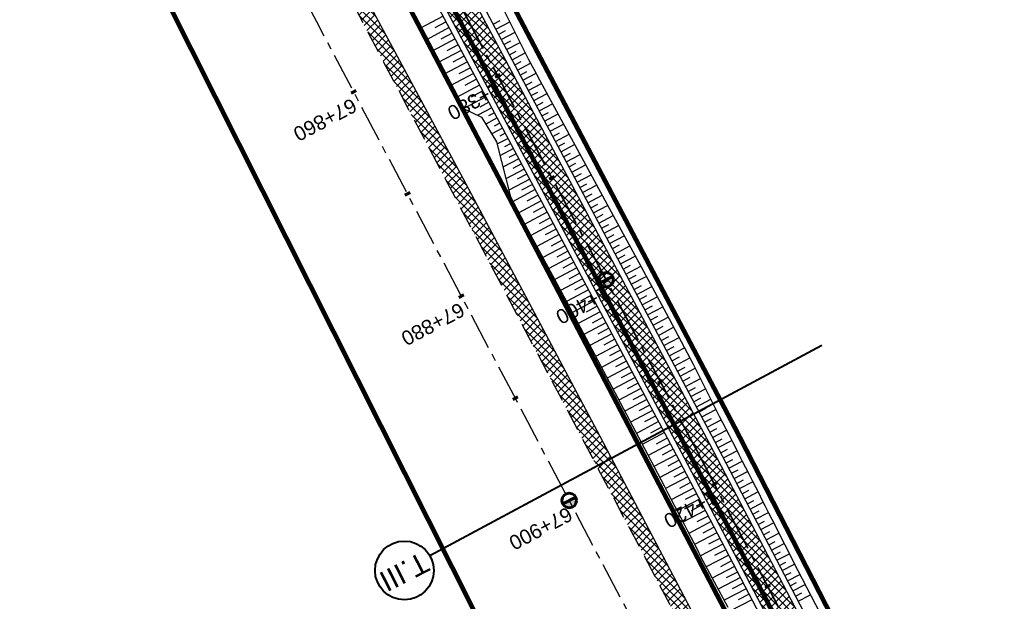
# Model space of a CAD drawing. Header units: metres. Extents: x 7529682 to 7533751, y 5721195 to 5727842.
# Tile 171 of 210: x 7530321 to 7530406, y 5726533 to 5726584. Entities that reach past the tile are written whole.
import ezdxf
from ezdxf.enums import TextEntityAlignment as Align

# ---------------------------------------------------------------- set-up
doc = ezdxf.new("R2010")
doc.units = ezdxf.units.M
for name, pattern in [('817-dzialki-09-05-04$0$HIDDEN', [0.375, 0.25, -0.125]), ('ACAD_ISO05W100', [33, 24, -3, 0, -3, 0, -3]), ('CENTER', [50.8, 31.75, -6.35, 6.35, -6.35]), ('CENTER2', [28.575, 19.05, -3.175, 3.175, -3.175]), ('HIDDEN', [9.525, 6.35, -3.175])]:
    doc.linetypes.add(name, pattern=pattern)
for name, color, linetype in [('C-DROGI-SYTUACJA', 7, 'Continuous'), ('C-DROGI-SYTUACJA-ETYKIETY', 7, 'Continuous'), ('D-hatch-pobocza', 131, 'Continuous'), ('D-pobocza', 60, 'Continuous'), ('D-rowy', 160, 'Continuous'), ('D-skarpa', 2, 'Continuous'), ('D-skarpa-kreskowanie', 2, 'Continuous')]:
    doc.layers.add(name, color=color, linetype=linetype)
for name, color, linetype, lineweight, true_color in [('D-ewidencja-numery', 7, 'Continuous', 50, 0x40ff00), ('D-hatch-ciag-pieszo-rowerowy', 7, 'Continuous', 13, 0xff9f80), ('D-LR-etap-III', 7, '817-dzialki-09-05-04$0$HIDDEN', 50, 0x00008f), ('D-typowe', 7, 'Continuous', 40, 0x0061c2)]:
    doc.layers.add(name, color=color, linetype=linetype, lineweight=lineweight, true_color=true_color)
for name, color, linetype, lineweight in [('D-krawędzie', 3, 'Continuous', 30), ('D-obrzeża', 2, 'Continuous', 30), ('D-oś', 10, 'CENTER', 30), ('D-pas-drogowy', 7, 'ACAD_ISO05W100', 50)]:
    doc.layers.add(name, color=color, linetype=linetype, lineweight=lineweight)
doc.layers.add('poprzeczki', color=7, linetype='Continuous', true_color=0x0000c7)
doc.styles.get("Standard").update_dxf_attribs({"font": 'arial.ttf'})
pattern_1 = [(45, (0, 0), (-0.33675960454, 0.33675960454), []), (135, (0, 0), (-0.33675960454, -0.33675960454), [])]

# ---------------------------------------------------------------- blocks, each defined once
blk = doc.blocks.new('kilometraz')
at = {"linetype": 'ByBlock', "lineweight": -2}
blk.add_hatch(color=0, dxfattribs=at).paths.add_polyline_path([(0, -0.28125, 0.41421356), (0.28125, 0, 0.41421356), (0, 0.28125)])
at = {"color": 0, "linetype": 'ByBlock', "lineweight": -2}
blk.add_line((0, 0.28125), (0, -0.28125), dxfattribs=at)
blk.add_circle((0, 0), 0.28125, dxfattribs=at)
blk = doc.blocks.new('AeccTickLine')
at = {"color": 0, "linetype": 'ByBlock', "lineweight": -2}
blk.add_line((0, 1), (0, -1), dxfattribs=at)

msp = doc.modelspace()

# ---------------------------------------------------------------- hatches: boundary and pattern name
at = {"layer": 'D-hatch-ciag-pieszo-rowerowy'}
h = msp.add_hatch(dxfattribs=at)
h.set_pattern_fill('ANSI37', color=256, scale=0.15, style=0)
h.set_pattern_definition(pattern_1)
h.paths.add_polyline_path([(7530324.387, 5726654.066), (7530322.193, 5726652.869), (7530338.815, 5726621.306), (7530355.736, 5726588.901), (7530368.841, 5726564.244), (7530371.746, 5726564.106), (7530357.948, 5726590.066), (7530341.029, 5726622.467)])
h = msp.add_hatch(dxfattribs=at)
h.set_pattern_fill('ANSI37', color=256, scale=0.15, style=0)
h.set_pattern_definition(pattern_1)
h.paths.add_polyline_path([(7530404.057, 5726502.584), (7530380.911, 5726546.861), (7530371.746, 5726564.106), (7530368.841, 5726564.244), (7530378.7, 5726545.696), (7530401.842, 5726501.425), (7530423.333, 5726460.444), (7530443.712, 5726421.565), (7530466.681, 5726377.574), (7530482.337, 5726347.963), (7530485.291, 5726347.724), (7530468.894, 5726378.737), (7530445.927, 5726422.724), (7530425.547, 5726461.605)])
at = {"layer": 'D-hatch-pobocza'}
h = msp.add_hatch(dxfattribs=at)
h.set_pattern_fill('ANSI37', color=256, scale=0.15, style=0)
h.set_pattern_definition(pattern_1)
h.paths.add_polyline_path([(7530484.05, 5726334.34), (7530471.92, 5726357.11), (7530458.95, 5726381.07), (7530447.57, 5726403.23), (7530435.55, 5726425.46), (7530424.34, 5726446.96), (7530408.22, 5726477.68), (7530396.72, 5726499.26), (7530381.74, 5726527.87), (7530371.44, 5726547.5), (7530359.58, 5726569.81), (7530349.42, 5726588.72), (7530332.29, 5726621.37), (7530323.72, 5726638.05), (7530306.54, 5726670.82), (7530298.56, 5726686.33), (7530287.26, 5726707.54), (7530284.291, 5726713.261), (7530282.67, 5726712.404), (7530284.501, 5726708.94), (7530291.376, 5726695.94), (7530296.046, 5726687.107), (7530304.464, 5726671.187), (7530316.604, 5726648.181), (7530333.058, 5726617.014), (7530350.004, 5726585.006), (7530367.258, 5726552.316), (7530385.763, 5726517.235), (7530404.054, 5726482.546), (7530421.087, 5726450.182), (7530442.442, 5726409.661), (7530463.421, 5726369.85), (7530489.269, 5726320.828), (7530506.412, 5726288.291), (7530524.315, 5726254.784), (7530540.549, 5726224.891), (7530548.273, 5726210.669), (7530551.697, 5726207.035), (7530543.21, 5726222.9), (7530538.34, 5726232.11), (7530533.7, 5726240.35), (7530511.95, 5726280.97), (7530499.24, 5726305.31)])

# ---------------------------------------------------------------- linework, layer by layer
at = {"layer": 'C-DROGI-SYTUACJA', "color": 10, "linetype": 'CENTER2', "lineweight": 35, "ltscale": 0.2}
msp.add_lwpolyline([(7530272.969, 5726756.475), (7530281.424, 5726740.504, -0.065084), (7530284.142, 5726733.217), (7530284.891, 5726729.972, 0.064463), (7530289.362, 5726717.937), (7530322.484, 5726654.998), (7530339.922, 5726621.886), (7530356.842, 5726589.483), (7530379.806, 5726546.279), (7530402.949, 5726502.005), (7530424.44, 5726461.025)], format="xyb", dxfattribs=at)
at = {"layer": 'D-ewidencja-numery', "color": 12, "ltscale": 15, "true_color": 0xc70000}
msp.add_lwpolyline([(7530277.51, 5726760.213), (7530286.037, 5726744.107), (7530288.097, 5726735.884), (7530290.394, 5726725.047), (7530296.177, 5726713.583), (7530302.726, 5726701.182), (7530325.685, 5726657.466), (7530343.244, 5726623.649), (7530360.23, 5726591.747), (7530383.209, 5726548.059), (7530406.018, 5726503.606), (7530427.465, 5726462.62)], dxfattribs=at)
at = {"layer": 'D-krawędzie', "linetype": 'HIDDEN', "ltscale": 0.3}
msp.add_lwpolyline([(7530276.009, 5726725.598), (7530279.7, 5726718.02), (7530284.501, 5726708.94), (7530291.376, 5726695.94), (7530296.046, 5726687.107), (7530304.464, 5726671.187), (7530316.604, 5726648.181), (7530333.058, 5726617.014), (7530350.004, 5726585.006), (7530367.258, 5726552.316), (7530385.763, 5726517.235), (7530404.054, 5726482.546), (7530421.087, 5726450.182), (7530442.442, 5726409.661), (7530463.421, 5726369.85), (7530489.269, 5726320.828), (7530506.412, 5726288.291), (7530524.315, 5726254.784), (7530540.549, 5726224.891), (7530548.24, 5726210.73)], dxfattribs=at)
at = {"layer": 'D-LR-etap-III', "ltscale": 10, "flags": 128}
msp.add_lwpolyline([(7531750.474, 5723895.103, 0.4, 0.4, 0), (7531750.505, 5723895.13, 0.4, 0.4, 0), (7531682.71, 5724022.92, 0.4, 0.4, 0), (7531619.177, 5724147.204, 0.4, 0.4, 0), (7531592.309, 5724198.489, 0.4, 0.4, 0), (7531553.264, 5724272.919, 0.4, 0.4, 0), (7531504.02, 5724366.79, 0.4, 0.4, 0), (7531482.09, 5724407.62, 0.4, 0.4, 0), (7531412.35, 5724541.183, 0.4, 0.4, 0), (7531388.464, 5724586.93, 0.4, 0.4, 0), (7531345.12, 5724669.94, 0.4, 0.4, 0), (7531127.66, 5725081.67, 0.4, 0.4, 0), (7531059.253, 5725211.041, 0.4, 0.4, 0), (7531008.007, 5725307.954, 0.4, 0.4, 0), (7530964.182, 5725390.836, 0.4, 0.4, 0), (7530914.557, 5725484.684, 0.4, 0.4, 0), (7530865.243, 5725577.494, 0.4, 0.4, 0), (7530840.085, 5725624.059, 0.4, 0.4, 0), (7530802.56, 5725694.925, 0.4, 0.4, 0), (7530755.54, 5725787.51, 0.4, 0.4, 0), (7530708.718, 5725876.303, 0.4, 0.4, 0), (7530695.12, 5725902.09, 0.4, 0.4, 0), (7530642.914, 5726001.078, 0.4, 0.4, 0), (7530634.935, 5726016.147, 0.4, 0.4, 0), (7530610.82, 5726061.93, 0.4, 0.4, 0), (7530610.82, 5726061.93, 0.4, 0.4, 0), (7530607.21, 5726063.51, 0.4, 0.4, 0), (7530597.42, 5726080.68, 0.4, 0.4, 0), (7530591.16, 5726088.44, 0.4, 0.4, 0), (7530581.28, 5726107.21, 0.4, 0.4, 0), (7530571.29, 5726130.56, 0.4, 0.4, 0), (7530549.555, 5726171.527, 0.4, 0.4, 0), (7530531.014, 5726206.474, 0.4, 0.4, 0), (7530516.461, 5726236.017, 0.4, 0.4, 0), (7530500.799, 5726266.141, 0.4, 0.4, 0), (7530491.35, 5726283.94, 0.4, 0.4, 0), (7530482.4, 5726303.41, 0.4, 0.4, 0), (7530482.4, 5726303.41, 0.4, 0.4, 0), (7530450.41, 5726357.28, 0.4, 0.4, 0), (7530397.759, 5726458.5, 0.4, 0.4, 0), (7530334.708, 5726583.665, 0.4, 0.4, 0), (7530303.939, 5726645.168, 0.4, 0.4, 0), (7530300.51, 5726651.778, 0.4, 0.4, 0), (7530289.214, 5726671.967, 0.4, 0.4, 0), (7530281.54, 5726685.57, 0.4, 0.4, 0), (7530261.371, 5726724.163, 0.4, 0.4, 0), (7530254.03, 5726738.21, 0.4, 0.4, 0), (7530197.22, 5726845.06, 0.4, 0.4, 0), (7530194.71, 5726849.15, 0.4, 0.4, 0), (7530195.92, 5726850.75, 0.4, 0.4, 0), (7530170.547, 5726892.961, 0.4, 0.4, 0), (7530143.175, 5726945.066, 0.4, 0.4, 0), (7530105.06, 5727018.32, 0.4, 0.4, 0), (7530100.06, 5727027.16, 0.4, 0.4, 0), (7530062.319, 5727099.625, 0.4, 0.4, 0), (7530015.379, 5727189.42, 0.4, 0.4, 0), (7529983.208, 5727250.207, 0.4, 0.4, 0), (7529953.284, 5727306.747, 0.4, 0.4, 0), (7529900.671, 5727406.159, 0.4, 0.4, 0), (7529890.63, 5727425.131, 0.4, 0.4, 0), (7529875.155, 5727454.426, 0.4, 0.4, 0), (7529857.56, 5727487.787, 0.4, 0.4, 0), (7529835.194, 5727530.193, 0.4, 0.4, 0), (7529811.741, 5727574.662, 0.4, 0.4, 0), (7529792.102, 5727611.923, 0.4, 0.4, 0), (7529768.066, 5727657.47, 0.4, 0.4, 0), (7529755.211, 5727682.131, 0.4, 0.4, 0), (7529753.31, 5727681.13, 0.4, 0.4, 0), (7529739.21, 5727707.77, 0.4, 0.4, 0), (7529735.395, 5727711.252, 0.4, 0.4, 0), (7529725.42, 5727730.2, 0.4, 0.4, 0), (7529723.55, 5727729.88, 0.4, 0.4, 0), (7529695.567, 5727782.932, 0.4, 0.4, 0), (7529717.68, 5727794.024, 0.4, 0.4, 0), (7529736.275, 5727758.647, 0.4, 0.4, 0), (7529736.275, 5727758.647, 0.4, 0.4, 0), (7529744.511, 5727750.406, 0.4, 0.4, 0), (7529744.511, 5727750.406, 0.4, 0.4, 0), (7529750.283, 5727738.55, 0.4, 0.4, 0), (7529777.109, 5727687.569, 0.4, 0.4, 0), (7529796.515, 5727651.33, 0.4, 0.4, 0), (7529814.938, 5727616.793, 0.4, 0.4, 0), (7529839.007, 5727572.304, 0.4, 0.4, 0), (7529860.618, 5727532.509, 0.4, 0.4, 0), (7529882.349, 5727491.504, 0.4, 0.4, 0), (7529904.865, 5727449.096, 0.4, 0.4, 0), (7529920.747, 5727418.885, 0.4, 0.4, 0), (7529946.677, 5727368.547, 0.4, 0.4, 0), (7529972.025, 5727320.573, 0.4, 0.4, 0), (7529987.74, 5727290.153, 0.4, 0.4, 0), (7529996.497, 5727273.662, 0.4, 0.4, 0), (7530017.541, 5727234.203, 0.4, 0.4, 0), (7530033.054, 5727204.864, 0.4, 0.4, 0), (7530051.623, 5727170.223, 0.4, 0.4, 0), (7530069.277, 5727137.016, 0.4, 0.4, 0), (7530089.385, 5727097.534, 0.4, 0.4, 0), (7530109.713, 5727060.747, 0.4, 0.4, 0), (7530136.77, 5727011.64, 0.4, 0.4, 0), (7530162.447, 5726962.744, 0.4, 0.4, 0), (7530187.674, 5726916.992, 0.4, 0.4, 0), (7530207.821, 5726879.335, 0.4, 0.4, 0), (7530230.626, 5726834.519, 0.4, 0.4, 0), (7530262.288, 5726776.618, 0.4, 0.4, 0), (7530277.51, 5726760.213, 0.4, 0.4, 0), (7530286.037, 5726744.107, 0.4, 0.4, 0), (7530288.097, 5726735.884, 0.4, 0.4, 0), (7530290.394, 5726725.047, 0.4, 0.4, 0), (7530296.177, 5726713.583, 0.4, 0.4, 0), (7530302.726, 5726701.182, 0.4, 0.4, 0), (7530325.685, 5726657.466, 0.4, 0.4, 0), (7530343.244, 5726623.649, 0.4, 0.4, 0), (7530360.23, 5726591.747, 0.4, 0.4, 0), (7530383.209, 5726548.059, 0.4, 0.4, 0), (7530406.018, 5726503.606, 0.4, 0.4, 0), (7530427.465, 5726462.62, 0.4, 0.4, 0), (7530447.928, 5726424.388, 0.4, 0.4, 0), (7530471.127, 5726379.921, 0.4, 0.4, 0), (7530490.501, 5726343.033, 0.4, 0.4, 0), (7530509.499, 5726306.733, 0.4, 0.4, 0), (7530529.89, 5726267.244, 0.4, 0.4, 0), (7530543.852, 5726238.99, 0.4, 0.4, 0), (7530554.809, 5726218.944, 0.4, 0.4, 0), (7530559.027, 5726212.223, 0.4, 0.4, 0), (7530563.061, 5726206.41, 0.4, 0.4, 0), (7530566.934, 5726200.464, 0.4, 0.4, 0), (7530569.771, 5726194.902, 0.4, 0.4, 0), (7530571.473, 5726191.282, 0.4, 0.4, 0), (7530572.839, 5726188.025, 0.4, 0.4, 0), (7530575.295, 5726182.035, 0.4, 0.4, 0), (7530579.737, 5726173.306, 0.4, 0.4, 0), (7530583.3, 5726167.41, 0.4, 0.4, 0), (7530593.4, 5726163.33, 0.4, 0.4, 0), (7530598.618, 5726155.264, 0.4, 0.4, 0), (7530608.258, 5726140.497, 0.4, 0.4, 0), (7530603.27, 5726136.83, 0.4, 0.4, 0), (7530606.53, 5726131.84, 0.4, 0.4, 0), (7530604.239, 5726124.217, 0.4, 0.4, 0), (7530605.847, 5726121.63, 0.4, 0.4, 0), (7530608.972, 5726116.164, 0.4, 0.4, 0), (7530618.114, 5726097.791, 0.4, 0.4, 0), (7530651.213, 5726034.96, 0.4, 0.4, 0), (7530670.244, 5725998.611, 0.4, 0.4, 0), (7530698.075, 5725945.953, 0.4, 0.4, 0), (7530716.506, 5725911.305, 0.4, 0.4, 0), (7530735.223, 5725875.667, 0.4, 0.4, 0), (7530752.504, 5725842.155, 0.4, 0.4, 0), (7530778.311, 5725793.501, 0.4, 0.4, 0), (7530797.5, 5725756.382, 0.4, 0.4, 0), (7530812.519, 5725728.289, 0.4, 0.4, 0), (7530820.039, 5725713.16, 0.4, 0.4, 0), (7530822.422, 5725710.194, 0.4, 0.4, 0), (7530833.155, 5725688.801, 0.4, 0.4, 0), (7530849.629, 5725656.159, 0.4, 0.4, 0), (7530867.983, 5725621.964, 0.4, 0.4, 0), (7530872.63, 5725612.888, 0.4, 0.4, 0), (7530880.354, 5725597.595, 0.4, 0.4, 0), (7530883.839, 5725593.389, 0.4, 0.4, 0), (7530891.782, 5725587.763, 0.4, 0.4, 0), (7530895.039, 5725584.281, 0.4, 0.4, 0), (7530897.034, 5725580.941, 0.4, 0.4, 0), (7530900.952, 5725579.946, 0.4, 0.4, 0), (7530904.81, 5725571.977, 0.4, 0.4, 0), (7530903.682, 5725568.566, 0.4, 0.4, 0), (7530908.901, 5725558.845, 0.4, 0.4, 0), (7530910.252, 5725545.672, 0.4, 0.4, 0), (7530912.873, 5725538.646, 0.4, 0.4, 0), (7530945.278, 5725478.464, 0.4, 0.4, 0), (7530959.692, 5725450.246, 0.4, 0.4, 0), (7531002.827, 5725368.192, 0.4, 0.4, 0), (7531044.704, 5725290.314, 0.4, 0.4, 0), (7531064.099, 5725253.213, 0.4, 0.4, 0), (7531083.01, 5725216.678, 0.4, 0.4, 0), (7531113.013, 5725158.466, 0.4, 0.4, 0), (7531137.364, 5725113.071, 0.4, 0.4, 0), (7531150.831, 5725086.712, 0.4, 0.4, 0), (7531159.746, 5725076.641, 0.4, 0.4, 0), (7531166.31, 5725074.58, 0.4, 0.4, 0), (7531172.29, 5725062.58, 0.4, 0.4, 0), (7531170.59, 5725055.606, 0.4, 0.4, 0), (7531173.733, 5725044.081, 0.4, 0.4, 0), (7531215.342, 5724964.86, 0.4, 0.4, 0), (7531238.054, 5724921.685, 0.4, 0.4, 0), (7531262.39, 5724875.283, 0.4, 0.4, 0), (7531295.587, 5724811.266, 0.4, 0.4, 0), (7531348.488, 5724712.363, 0.4, 0.4, 0), (7531363.741, 5724682.684, 0.4, 0.4, 0), (7531366.987, 5724675.865, 0.4, 0.4, 0), (7531382.541, 5724646.111, 0.4, 0.4, 0), (7531401.299, 5724610.875, 0.4, 0.4, 0), (7531428.965, 5724558.862, 0.4, 0.4, 0), (7531449.111, 5724520.398, 0.4, 0.4, 0), (7531477.293, 5724465.831, 0.4, 0.4, 0), (7531500.996, 5724421.113, 0.4, 0.4, 0), (7531512.122, 5724400.549, 0.4, 0.4, 0), (7531513.782, 5724396.757, 0.4, 0.4, 0), (7531526.32, 5724379.39, 0.4, 0.4, 0), (7531566.784, 5724302.736, 0.4, 0.4, 0), (7531612.277, 5724225.61, 0.4, 0.4, 0), (7531620.493, 5724210.548, 0.4, 0.4, 0), (7531631.578, 5724196.258, 0.4, 0.4, 0), (7531653.484, 5724152.434, 0.4, 0.4, 0), (7531661.151, 5724128.494, 0.4, 0.4, 0), (7531673.881, 5724101.186, 0.4, 0.4, 0), (7531684.691, 5724081.184, 0.4, 0.4, 0), (7531699.212, 5724051.17, 0.4, 0.4, 0), (7531704.034, 5724040.584, 0.4, 0.4, 0), (7531704.034, 5724040.584, 0.4, 0.4, 0), (7531703.913, 5724037.17, 0.4, 0.4, 0), (7531736.42, 5723969.232, 0.4, 0.4, 0), (7531738.285, 5723967.699, 0.4, 0.4, 0), (7531742.181, 5723962.346, 0.4, 0.4, 0), (7531744.286, 5723958.616, 0.4, 0.4, 0), (7531755.393, 5723944.193, 0.4, 0.4, 0), (7531758.69, 5723936.76, 0.4, 0.4, 0), (7531780.08, 5723929.25, 0.4, 0.4, 0), (7531792.612, 5723906.338, 0.4, 0.4, 0), (7531792.612, 5723906.338, 0.4, 0.4, 0), (7531756.962, 5723883.055, 0.4, 0.4, 0), (7531750.46, 5723895.13, 0.4, 0.4, 0), (7531750.46, 5723895.13, 0, 0, 0)], format="xyseb", dxfattribs=at)
at = {"layer": 'D-obrzeża'}
for points in [[(7530323.59, 5726655.581), (7530341.029, 5726622.467), (7530357.948, 5726590.066), (7530380.911, 5726546.861), (7530404.057, 5726502.584), (7530425.547, 5726461.605)], [(7530321.378, 5726654.416), (7530338.815, 5726621.306), (7530355.736, 5726588.901), (7530378.7, 5726545.696), (7530401.842, 5726501.425), (7530423.333, 5726460.444)]]:
    msp.add_lwpolyline(points, dxfattribs=at)
at = {"layer": 'D-oś', "ltscale": 0.1}
msp.add_lwpolyline([(7530594.845, 5726110.895), (7530540.21, 5726214.45), (7530503.32, 5726286.651), (7530486.173, 5726319.196), (7530460.325, 5726368.218), (7530439.346, 5726408.03), (7530417.989, 5726448.552), (7530400.958, 5726480.914), (7530382.667, 5726515.602), (7530364.162, 5726550.682), (7530346.91, 5726583.371), (7530329.964, 5726615.378), (7530313.508, 5726646.548), (7530301.37, 5726669.551), (7530292.952, 5726685.471), (7530288.281, 5726694.304), (7530281.407, 5726707.304), (7530276.579, 5726716.435)], dxfattribs=at)
at = {"layer": 'D-pas-drogowy', "ltscale": 0.2, "flags": 128}
msp.add_lwpolyline([(7531633.019, 5724182.834, 0.4, 0.4, 0), (7531617.559, 5724211.608, 0.4, 0.4, 0), (7531566.784, 5724302.736, 0.4, 0.4, 0), (7531538.419, 5724356.47, 0.4, 0.4, 0), (7531526.32, 5724379.39, 0.4, 0.4, 0), (7531516.102, 5724393.607, 0.4, 0.4, 0.001485), (7531513.78, 5724396.838, 0.4, 0.4, 0), (7531501.87, 5724413.41, 0.4, 0.4, 0), (7531474.926, 5724464.508, 0.4, 0.4, 0), (7531446.2, 5724518.992, 0.4, 0.4, 0), (7531424.962, 5724559.262, 0.4, 0.4, 0), (7531398.444, 5724609.566, 0.4, 0.4, 0), (7531379.647, 5724645.216, 0.4, 0.4, 0), (7531365.23, 5724672.56, 0.4, 0.4, 0), (7531341.306, 5724717.915, 0.4, 0.4, 0), (7531312.9, 5724771.789, 0.4, 0.4, 0), (7531292.591, 5724810.307, 0.4, 0.4, 0), (7531259.392, 5724873.271, 0.4, 0.4, 0), (7531233.74, 5724921.923, 0.4, 0.4, 0), (7531203.073, 5724980.092, 0.4, 0.4, 0), (7531173.471, 5725036.225, 0.4, 0.4, 0), (7531168.27, 5725046.09, 0.4, 0.4, 0), (7531172.29, 5725062.58, 0.4, 0.4, 0), (7531166.31, 5725074.58, 0.4, 0.4, 0), (7531150.32, 5725079.6, 0.4, 0.4, 0), (7531141.5, 5725096.43, 0.4, 0.4, 0), (7531109.312, 5725157.814, 0.4, 0.4, 0), (7531086.641, 5725201.048, 0.4, 0.4, 0), (7531059.198, 5725253.384, 0.4, 0.4, 0), (7531028.207, 5725312.489, 0.4, 0.4, 0), (7530999.105, 5725367.99, 0.4, 0.4, 0), (7530956.248, 5725449.725, 0.4, 0.4, 0), (7530924.398, 5725510.464, 0.4, 0.4, 0), (7530897.51, 5725561.74, 0.4, 0.4, 0), (7530894.46, 5725566.14, 0.4, 0.4, 0), (7530892.16, 5725570.49, 0.4, 0.4, 0), (7530869.363, 5725613.307, 0.4, 0.4, 0), (7530861.694, 5725627.705, 0.4, 0.4, 0), (7530852.74, 5725644.52, 0.4, 0.4, 0), (7530831.51, 5725684.2, 0.4, 0.4, 0), (7530811.13, 5725722.52, 0.4, 0.4, 0), (7530792.348, 5725757.941, 0.4, 0.4, 0), (7530768.03, 5725803.8, 0.4, 0.4, 0), (7530748.769, 5725840.179, 0.4, 0.4, 0), (7530727.7, 5725879.97, 0.4, 0.4, 0), (7530712.098, 5725909.545, 0.4, 0.4, 0), (7530693.644, 5725944.645, 0.4, 0.4, 0), (7530665.702, 5725997.539, 0.4, 0.4, 0), (7530641.76, 5726042.88, 0.4, 0.4, 0), (7530616.5, 5726091.48, 0.4, 0.4, 0), (7530604.628, 5726114.32, 0.4, 0.4, -0.007763), (7530602.5, 5726118.43, 0.4, 0.4, 0), (7530603.992, 5726123.395, 0.4, 0.4, 0), (7530606.53, 5726131.84, 0.4, 0.4, 0), (7530603.27, 5726136.83, 0.4, 0.4, 0), (7530593.776, 5726151.369, 0.4, 0.4, 0), (7530590.203, 5726156.84, 0.4, 0.4, 0), (7530583.3, 5726167.41, 0.4, 0.4, 0), (7530580.578, 5726170.428, 0.4, 0.4, 0), (7530575.85, 5726175.67, 0.4, 0.4, 0), (7530569.01, 5726186.66, 0.4, 0.4, 0), (7530562.555, 5726199.189, 0.4, 0.4, 0), (7530555.67, 5726211.39, 0.4, 0.4, 0), (7530548.29, 5726224.23, 0.4, 0.4, 0), (7530540.58, 5726237.71, 0.4, 0.4, 0), (7530532.68, 5726252.65, 0.4, 0.4, 0), (7530524.06, 5726269.35, 0.4, 0.4, 0), (7530502.82, 5726309.91, 0.4, 0.4, 0), (7530488.83, 5726336.63, 0.4, 0.4, 0), (7530466.03, 5726380.16, 0.4, 0.4, 0), (7530438.47, 5726432.77, 0.4, 0.4, 0), (7530424.53, 5726459.09, 0.4, 0.4, 0), (7530401.63, 5726502.97, 0.4, 0.4, 0), (7530383.38, 5726538.06, 0.4, 0.4, 0), (7530353.97, 5726593.52, 0.4, 0.4, 0), (7530338.47, 5726622.74, 0.4, 0.4, 0), (7530322.01, 5726653.88, 0.4, 0.4, 0), (7530297.54, 5726700.33, 0.4, 0.4, 0), (7530287.38, 5726719.6, 0.4, 0.4, 0), (7530285.95, 5726722.316, 0.4, 0.4, 0), (7530280.26, 5726733.12, 0.4, 0.4, 0), (7530266.73, 5726758.74, 0.4, 0.4, 0), (7530260.42, 5726770.47, 0.4, 0.4, 0), (7530253.25, 5726783.82, 0.4, 0.4, 0), (7530244.95, 5726799.33, 0.4, 0.4, 0), (7530239.39, 5726808.49, 0.4, 0.4, 0), (7530238.29, 5726807.9, 0.4, 0.4, 0), (7530218.11, 5726850.67, 0.4, 0.4, 0), (7530175.907, 5726928.168, 0.4, 0.4, 0), (7530096.68, 5727076.15, 0.4, 0.4, 0), (7530094.68, 5727079.89, 0.4, 0.4, 0), (7530064.597, 5727135.523, 0.4, 0.4, 0), (7530046.731, 5727168.892, 0.4, 0.4, 0), (7530025.803, 5727208.461, 0.4, 0.4, 0), (7530012.847, 5727232.979, 0.4, 0.4, 0), (7529994.15, 5727268.45, 0.4, 0.4, 0), (7529981.671, 5727291.93, 0.4, 0.4, 0), (7529949.89, 5727351.73, 0.4, 0.4, 0), (7529924.75, 5727399.03, 0.4, 0.4, 0), (7529915.516, 5727417.1, 0.4, 0.4, 0), (7529885.83, 5727475.19, 0.4, 0.4, 0), (7529862.56, 5727519.97, 0.4, 0.4, 0), (7529852.985, 5727538.191, 0.4, 0.4, 0), (7529836.513, 5727569.511, 0.4, 0.4, 0), (7529815.369, 5727609.141, 0.4, 0.4, 0), (7529792.795, 5727651.247, 0.4, 0.4, 0), (7529774.199, 5727685.858, 0.4, 0.4, 0), (7529746.966, 5727736.059, 0.4, 0.4, 0), (7529733.92, 5727757.62, 0.4, 0.4, 0), (7529708.607, 5727806.389, 0.4, 0.4, 0), (7529688.492, 5727796.345, 0.4, 0.4, 0), (7529723.55, 5727729.88, 0.4, 0.4, 0), (7529725.42, 5727730.2, 0.4, 0.4, 0), (7529735.38, 5727711.28, 0.4, 0.4, 0), (7529739.21, 5727707.77, 0.4, 0.4, 0), (7529753.31, 5727681.13, 0.4, 0.4, 0), (7529755.178, 5727682.114, 0.4, 0.4, 0), (7529792.102, 5727611.923, 0.4, 0.4, 0), (7529811.741, 5727574.662, 0.4, 0.4, 0), (7529835.194, 5727530.193, 0.4, 0.4, 0), (7529857.56, 5727487.787, 0.4, 0.4, 0), (7529875.155, 5727454.426, 0.4, 0.4, 0), (7529890.63, 5727425.131, 0.4, 0.4, 0), (7529900.671, 5727406.159, 0.4, 0.4, 0), (7529953.284, 5727306.747, 0.4, 0.4, 0), (7529983.208, 5727250.207, 0.4, 0.4, 0), (7530015.379, 5727189.42, 0.4, 0.4, 0), (7530062.319, 5727099.625, 0.4, 0.4, 0), (7530100.06, 5727027.16, 0.4, 0.4, 0), (7530105.06, 5727018.32, 0.4, 0.4, 0), (7530143.175, 5726945.066, 0.4, 0.4, 0), (7530170.547, 5726892.961, 0.4, 0.4, 0), (7530195.92, 5726850.75, 0.4, 0.4, 0), (7530194.71, 5726849.15, 0.4, 0.4, 0), (7530197.22, 5726845.06, 0.4, 0.4, 0), (7530254.03, 5726738.21, 0.4, 0.4, 0), (7530261.371, 5726724.163, 0.4, 0.4, 0), (7530281.54, 5726685.57, 0.4, 0.4, 0), (7530289.214, 5726671.967, 0.4, 0.4, 0), (7530300.51, 5726651.778, 0.4, 0.4, 0), (7530303.939, 5726645.168, 0.4, 0.4, 0), (7530334.708, 5726583.665, 0.4, 0.4, 0), (7530397.759, 5726458.5, 0.4, 0.4, 0), (7530450.41, 5726357.28, 0.4, 0.4, 0), (7530482.4, 5726303.41, 0.4, 0.4, 0), (7530483.688, 5726301.003, 0.4, 0.4, 0), (7530491.35, 5726283.94, 0.4, 0.4, 0), (7530512.67, 5726243.78, 0.4, 0.4, 0), (7530529.43, 5726209.46, 0.4, 0.4, 0), (7530571.29, 5726130.56, 0.4, 0.4, 0), (7530581.28, 5726107.21, 0.4, 0.4, 0), (7530591.16, 5726088.44, 0.4, 0.4, 0), (7530597.42, 5726080.68, 0.4, 0.4, 0), (7530607.21, 5726063.51, 0.4, 0.4, 0), (7530610.82, 5726061.93, 0.4, 0.4, 0), (7530634.935, 5726016.147, 0.4, 0.4, 0), (7530642.914, 5726001.078, 0.4, 0.4, 0), (7530695.12, 5725902.09, 0.4, 0.4, 0), (7530708.718, 5725876.303, 0.4, 0.4, 0), (7530755.54, 5725787.51, 0.4, 0.4, 0), (7530802.56, 5725694.925, 0.4, 0.4, 0), (7530840.085, 5725624.059, 0.4, 0.4, 0), (7530865.243, 5725577.494, 0.4, 0.4, 0), (7530914.557, 5725484.684, 0.4, 0.4, 0), (7530964.182, 5725390.836, 0.4, 0.4, 0), (7531008.007, 5725307.954, 0.4, 0.4, 0), (7531059.253, 5725211.041, 0.4, 0.4, 0), (7531127.66, 5725081.67, 0.4, 0.4, 0), (7531345.12, 5724669.94, 0.4, 0.4, 0), (7531388.464, 5724586.93, 0.4, 0.4, 0), (7531412.35, 5724541.183, 0.4, 0.4, 0), (7531482.09, 5724407.62, 0.4, 0.4, 0), (7531504.02, 5724366.79, 0.4, 0.4, 0), (7531519.374, 5724337.52, 0.4, 0.4, 0), (7531563.749, 5724252.932, 0.4, 0.4, 0), (7531602.175, 5724179.681, 0.4, 0.4, 0), (7531619.177, 5724147.204, 0.4, 0.4, 0), (7531625.038, 5724135.635, 0.4, 0.4, 0), (7531656.796, 5724073.316, 0.4, 0.4, 0), (7531675.12, 5724037.36, 0.4, 0.4, 0), (7531682.71, 5724022.92, 0.4, 0.4, 0), (7531705.565, 5723979.811, 0.4, 0.4, 0), (7531736.606, 5723921.262, 0.4, 0.4, 0), (7531750.46, 5723895.13, 0.4, 0.4, 0), (7531740.77, 5723886.56, 0.4, 0.4, 0), (7531732.86, 5723885, 0.4, 0.4, 0), (7531722.18, 5723887.77, 0.4, 0.4, 0), (7531729.87, 5723862.17, 0.4, 0.4, 0), (7531742.92, 5723861.93, 0.4, 0.4, 0), (7531763.71, 5723859.52, 0.4, 0.4, 0), (7531768.42, 5723854.12, 0.4, 0.4, 0), (7531787.42, 5723817.97, 0.4, 0.4, 0), (7531795.57, 5723809.82, 0.4, 0.4, 0), (7531816.347, 5723819.85, 0.4, 0.4, 0), (7531816.347, 5723819.85, 0.4, 0.4, 0), (7531805.06, 5723843.23, 0.4, 0.4, 0), (7531803.61, 5723886.23, 0.4, 0.4, 0), (7531803.61, 5723886.23, 0.4, 0.4, 0), (7531780.08, 5723929.25, 0.4, 0.4, 0), (7531758.69, 5723936.76, 0.4, 0.4, 0), (7531749.359, 5723946.412, 0.4, 0.4, 0), (7531742.71, 5723953.29, 0.4, 0.4, 0), (7531735.177, 5723967.878, 0.4, 0.4, 0), (7531722.37, 5723992.68, 0.4, 0.4, 0), (7531705.042, 5724030.886, 0.4, 0.4, 0), (7531699.47, 5724043.17, 0.4, 0.4, 0), (7531692.69, 5724058.11, 0.4, 0.4, 0), (7531679.672, 5724084.017, 0.4, 0.4, 0), (7531674.55, 5724094.21, 0.4, 0.4, 0), (7531666.633, 5724114.003, 0.4, 0.4, 0), (7531649, 5724153.82, 0.4, 0.4, 0), (7531641.49, 5724149.34, 0.4, 0.4, 0), (7531626.04, 5724179.34, 0.4, 0.4, 0), (7531633.03, 5724182.84, 0, 0, 0)], format="xyseb", dxfattribs=at)
at = {"layer": 'D-pobocza'}
msp.add_lwpolyline([(7530424.34, 5726446.96), (7530408.22, 5726477.68), (7530396.72, 5726499.26), (7530381.74, 5726527.87), (7530371.44, 5726547.5), (7530359.58, 5726569.81), (7530349.42, 5726588.72), (7530332.29, 5726621.37), (7530323.72, 5726638.05), (7530306.54, 5726670.82), (7530298.56, 5726686.33), (7530287.26, 5726707.54), (7530284.291, 5726713.261), (7530282.67, 5726712.404)], dxfattribs=at)
for points in [[(7530324.032, 5726655.814), (7530341.472, 5726622.699), (7530358.39, 5726590.299), (7530381.354, 5726547.095), (7530404.5, 5726502.816), (7530425.99, 5726461.837), (7530446.37, 5726422.955), (7530469.336, 5726378.97), (7530488.808, 5726342.142), (7530507.967, 5726305.936), (7530528.543, 5726266.549), (7530543.47, 5726237.456), (7530554.277, 5726217.509, 0.020438), (7530555.929, 5726214.736), (7530563.577, 5726203.019, -0.024166), (7530565.554, 5726199.643), (7530568.768, 5726193.493, -0.021495), (7530570.611, 5726189.564), (7530573.478, 5726182.701, 0.022535), (7530575.38, 5726178.667), (7530582.909, 5726164.407)], [(7530320.936, 5726654.183), (7530338.372, 5726621.074), (7530355.294, 5726588.668), (7530378.258, 5726545.463), (7530401.399, 5726501.193), (7530422.89, 5726460.212), (7530443.269, 5726421.333), (7530466.238, 5726377.342), (7530485.714, 5726340.506), (7530504.869, 5726304.308), (7530525.434, 5726264.939), (7530540.374, 5726235.824), (7530551.248, 5726215.751, 0.020438), (7530552.942, 5726212.908), (7530560.579, 5726201.207, -0.024166), (7530562.508, 5726197.914), (7530565.617, 5726191.967, -0.021495), (7530567.423, 5726188.116), (7530570.292, 5726181.248, 0.022535), (7530572.232, 5726177.133), (7530572.779, 5726176.098)]]:
    msp.add_lwpolyline(points, format="xyb", dxfattribs=at)
at = {"layer": 'D-rowy', "linetype": 'HIDDEN', "ltscale": 0.1, "const_width": 0.4, "flags": 128}
msp.add_lwpolyline([(7530551.499, 5726212.267), (7530543.597, 5726226.236), (7530531.122, 5726249.92), (7530513.079, 5726284.072), (7530493.258, 5726321.227), (7530474.307, 5726357.907), (7530450.222, 5726402.72), (7530429.968, 5726441.454), (7530407.859, 5726483.738), (7530388.275, 5726520.931), (7530367.428, 5726560.809), (7530342.591, 5726608.109), (7530323.482, 5726644.276), (7530301.727, 5726686.325), (7530278.863, 5726729.805), (7530276.238, 5726736.773), (7530276.238, 5726736.773)], dxfattribs=at)
at = {"layer": 'D-skarpa', "linetype": 'Continuous'}
for points in [[(7530334.654, 5726638.299), (7530339.62, 5726628.783), (7530341.988, 5726624.379), (7530342.586, 5726623.289), (7530344.386, 5726619.979), (7530346.775, 5726615.586), (7530349.115, 5726611.167), (7530359.77, 5726591.012), (7530360.774, 5726589.079), (7530364.13, 5726582.372), (7530365.24, 5726580.128), (7530365.704, 5726579.283), (7530366.439, 5726577.932), (7530370.008, 5726571.338), (7530372.387, 5726566.94), (7530374.785, 5726562.552), (7530377.157, 5726558.15), (7530379.512, 5726553.739), (7530381.741, 5726549.262, -0.003569), (7530386.297, 5726540.336), (7530388.57, 5726535.882), (7530390.877, 5726531.446)], [(7530354.401, 5726585.692), (7530357.85, 5726579.034), (7530359.006, 5726576.815), (7530359.456, 5726575.962), (7530361.18, 5726575.136), (7530362.461, 5726572.989), (7530363.749, 5726568.011), (7530366.149, 5726563.624), (7530368.512, 5726559.218), (7530373.201, 5726550.385), (7530375.539, 5726545.965, -0.003995), (7530380.143, 5726537.119), (7530382.5, 5726532.709)]]:
    msp.add_lwpolyline(points, format="xyb", dxfattribs=at)
at = {"layer": 'D-skarpa-kreskowanie', "linetype": 'Continuous'}
for p, q in [((7530357.851, 5726583.857, 107.861), (7530355.891, 5726582.815, 106.381)), ((7530358.371, 5726582.877, 107.869), (7530356.402, 5726581.83, 106.381)), ((7530358.111, 5726583.367, 107.865), (7530357.129, 5726582.845, 107.123)), ((7530362.177, 5726583.175, 108.009), (7530362.79, 5726583.5, 107.546)), ((7530362.412, 5726582.733, 108.013), (7530363.626, 5726583.379, 107.096)), ((7530358.895, 5726581.892, 107.876), (7530356.915, 5726580.84, 106.381)), ((7530358.633, 5726582.385, 107.872), (7530357.646, 5726581.86, 107.127)), ((7530362.646, 5726582.292, 108.016), (7530363.248, 5726582.612, 107.562)), ((7530362.881, 5726581.85, 108.019), (7530364.074, 5726582.484, 107.119)), ((7530359.158, 5726581.397, 107.88), (7530358.165, 5726580.87, 107.131)), ((7530363.116, 5726581.409, 108.022), (7530363.706, 5726581.722, 107.576)), ((7530363.35, 5726580.967, 108.024), (7530364.518, 5726581.588, 107.143)), ((7530359.421, 5726580.902, 107.884), (7530357.431, 5726579.844, 106.381)), ((7530359.686, 5726580.405, 107.888), (7530358.688, 5726579.874, 107.135)), ((7530363.585, 5726580.526, 108.026), (7530364.162, 5726580.833, 107.59)), ((7530363.82, 5726580.084, 108.029), (7530364.962, 5726580.691, 107.166)), ((7530359.95, 5726579.907, 107.891), (7530357.95, 5726578.844, 106.381)), ((7530360.216, 5726579.407, 107.894), (7530359.213, 5726578.874, 107.137)), ((7530364.054, 5726579.643, 108.031), (7530364.619, 5726579.943, 107.605)), ((7530364.289, 5726579.201, 108.032), (7530365.419, 5726579.802, 107.178)), ((7530360.482, 5726578.907, 107.896), (7530358.473, 5726577.839, 106.38)), ((7530360.749, 5726578.405, 107.899), (7530359.742, 5726577.87, 107.139)), ((7530364.524, 5726578.76, 108.032), (7530365.092, 5726579.062, 107.603)), ((7530364.758, 5726578.318, 108.032), (7530365.899, 5726578.925, 107.17)), ((7530361.015, 5726577.903, 107.901), (7530358.998, 5726576.83, 106.378)), ((7530364.993, 5726577.877, 108.031), (7530365.566, 5726578.181, 107.599)), ((7530365.228, 5726577.435, 108.03), (7530366.377, 5726578.046, 107.162)), ((7530361.552, 5726576.894, 107.902), (7530359.636, 5726575.876, 106.456)), ((7530361.284, 5726577.398, 107.902), (7530360.274, 5726576.862, 107.14)), ((7530365.462, 5726576.994, 108.029), (7530366.039, 5726577.3, 107.593)), ((7530365.697, 5726576.552, 108.027), (7530366.853, 5726577.167, 107.154)), ((7530362.061, 5726575.936, 107.9), (7530360.852, 5726575.293, 106.988)), ((7530361.806, 5726576.415, 107.901), (7530361.025, 5726576, 107.311)), ((7530365.932, 5726576.111, 108.026), (7530366.511, 5726576.419, 107.588)), ((7530366.166, 5726575.669, 108.024), (7530367.329, 5726576.287, 107.146)), ((7530362.53, 5726575.053, 107.898), (7530361.542, 5726574.528, 107.152)), ((7530362.295, 5726575.494, 107.899), (7530361.791, 5726575.226, 107.518)), ((7530366.401, 5726575.228, 108.023), (7530366.984, 5726575.538, 107.582)), ((7530366.636, 5726574.786, 108.021), (7530367.805, 5726575.408, 107.138)), ((7530362.999, 5726574.17, 107.895), (7530362.055, 5726573.668, 107.182)), ((7530362.765, 5726574.611, 107.896), (7530362.282, 5726574.355, 107.532)), ((7530366.87, 5726574.345, 108.02), (7530367.457, 5726574.656, 107.577)), ((7530367.105, 5726573.903, 108.018), (7530368.281, 5726574.528, 107.13)), ((7530363.469, 5726573.287, 107.892), (7530362.515, 5726572.78, 107.171)), ((7530363.234, 5726573.728, 107.893), (7530362.773, 5726573.483, 107.545)), ((7530367.34, 5726573.462, 108.017), (7530367.929, 5726573.775, 107.571)), ((7530367.574, 5726573.02, 108.015), (7530368.757, 5726573.649, 107.122)), ((7530363.703, 5726572.845, 107.89), (7530363.173, 5726572.564, 107.49)), ((7530367.809, 5726572.579, 108.013), (7530368.402, 5726572.894, 107.566)), ((7530368.044, 5726572.137, 108.012), (7530369.233, 5726572.769, 107.114)), ((7530363.938, 5726572.404, 107.889), (7530362.772, 5726571.784, 107.008)), ((7530364.173, 5726571.962, 107.887), (7530363.537, 5726571.624, 107.407)), ((7530368.278, 5726571.695, 108.01), (7530368.875, 5726572.013, 107.56)), ((7530368.513, 5726571.254, 108.009), (7530369.709, 5726571.89, 107.106)), ((7530364.407, 5726571.521, 107.886), (7530363.03, 5726570.789, 106.846)), ((7530364.642, 5726571.079, 107.884), (7530363.9, 5726570.685, 107.324)), ((7530368.748, 5726570.812, 108.007), (7530369.347, 5726571.131, 107.555)), ((7530368.982, 5726570.371, 108.006), (7530370.185, 5726571.01, 107.098)), ((7530364.877, 5726570.638, 107.882), (7530363.288, 5726569.793, 106.683)), ((7530365.111, 5726570.196, 107.881), (7530364.264, 5726569.746, 107.241)), ((7530369.217, 5726569.929, 108.004), (7530369.82, 5726570.25, 107.549)), ((7530369.452, 5726569.488, 108.003), (7530370.661, 5726570.131, 107.09)), ((7530365.346, 5726569.755, 107.879), (7530363.545, 5726568.798, 106.52)), ((7530365.585, 5726569.305, 107.878), (7530364.631, 5726568.797, 107.157)), ((7530369.686, 5726569.046, 108.001), (7530370.292, 5726569.369, 107.543)), ((7530369.921, 5726568.605, 108), (7530371.137, 5726569.251, 107.082)), ((7530365.825, 5726568.854, 107.876), (7530363.859, 5726567.81, 106.392)), ((7530366.086, 5726568.363, 107.875), (7530365.106, 5726567.842, 107.135)), ((7530370.156, 5726568.163, 107.998), (7530370.765, 5726568.487, 107.538)), ((7530370.39, 5726567.722, 107.997), (7530371.612, 5726568.371, 107.074)), ((7530366.347, 5726567.871, 107.873), (7530364.393, 5726566.833, 106.398)), ((7530366.607, 5726567.383, 107.871), (7530365.633, 5726566.865, 107.136)), ((7530370.625, 5726567.28, 107.995), (7530371.238, 5726567.606, 107.532)), ((7530370.86, 5726566.839, 107.994), (7530372.088, 5726567.492, 107.066)), ((7530366.866, 5726566.895, 107.869), (7530364.924, 5726565.863, 106.403)), ((7530371.094, 5726566.397, 107.992), (7530371.71, 5726566.725, 107.527)), ((7530371.329, 5726565.956, 107.99), (7530372.565, 5726566.613, 107.057)), ((7530367.382, 5726565.924, 107.866), (7530365.452, 5726564.898, 106.409)), ((7530367.124, 5726566.409, 107.868), (7530366.156, 5726565.895, 107.137)), ((7530371.564, 5726565.514, 107.989), (7530372.184, 5726565.844, 107.52)), ((7530371.798, 5726565.073, 107.987), (7530373.045, 5726565.736, 107.046)), ((7530367.895, 5726564.959, 107.863), (7530365.977, 5726563.939, 106.414)), ((7530367.639, 5726565.441, 107.864), (7530366.677, 5726564.93, 107.138)), ((7530372.033, 5726564.631, 107.986), (7530372.659, 5726564.964, 107.513)), ((7530372.268, 5726564.19, 107.984), (7530373.525, 5726564.858, 107.035)), ((7530368.405, 5726563.999, 107.859), (7530366.493, 5726562.983, 106.416)), ((7530368.15, 5726564.479, 107.861), (7530367.193, 5726563.97, 107.138)), ((7530372.502, 5726563.748, 107.983), (7530373.133, 5726564.084, 107.506)), ((7530372.737, 5726563.307, 107.981), (7530374.004, 5726563.98, 107.024)), ((7530368.659, 5726563.521, 107.858), (7530367.704, 5726563.014, 107.136)), ((7530372.972, 5726562.865, 107.98), (7530373.608, 5726563.203, 107.499)), ((7530373.206, 5726562.424, 107.978), (7530374.484, 5726563.103, 107.014)), ((7530368.913, 5726563.043, 107.856), (7530367.004, 5726562.029, 106.415)), ((7530369.167, 5726562.566, 107.854), (7530368.213, 5726562.059, 107.134)), ((7530373.441, 5726561.982, 107.977), (7530374.082, 5726562.323, 107.492)), ((7530373.676, 5726561.541, 107.975), (7530374.961, 5726562.224, 107.004)), ((7530369.421, 5726562.089, 107.853), (7530367.515, 5726561.076, 106.414)), ((7530369.674, 5726561.613, 107.851), (7530368.722, 5726561.107, 107.132)), ((7530373.91, 5726561.099, 107.974), (7530374.554, 5726561.442, 107.487)), ((7530369.927, 5726561.136, 107.849), (7530368.025, 5726560.125, 106.413)), ((7530370.18, 5726560.661, 107.848), (7530369.229, 5726560.156, 107.13)), ((7530374.145, 5726560.658, 107.972), (7530375.436, 5726561.344, 106.997)), ((7530374.38, 5726560.216, 107.97), (7530375.026, 5726560.56, 107.482)), ((7530370.432, 5726560.185, 107.846), (7530368.534, 5726559.176, 106.412)), ((7530370.685, 5726559.711, 107.844), (7530369.735, 5726559.206, 107.128)), ((7530374.614, 5726559.775, 107.969), (7530375.91, 5726560.463, 106.99)), ((7530374.849, 5726559.333, 107.967), (7530375.498, 5726559.678, 107.477)), ((7530370.937, 5726559.236, 107.843), (7530369.038, 5726558.226, 106.409)), ((7530375.084, 5726558.892, 107.966), (7530376.384, 5726559.583, 106.984)), ((7530375.318, 5726558.45, 107.964), (7530375.97, 5726558.797, 107.472)), ((7530371.442, 5726558.286, 107.839), (7530369.542, 5726557.277, 106.405)), ((7530371.189, 5726558.761, 107.841), (7530370.24, 5726558.256, 107.124)), ((7530375.553, 5726558.009, 107.963), (7530376.859, 5726558.703, 106.977)), ((7530371.946, 5726557.336, 107.836), (7530370.046, 5726556.327, 106.401)), ((7530371.694, 5726557.811, 107.838), (7530370.744, 5726557.307, 107.121)), ((7530375.788, 5726557.567, 107.961), (7530376.442, 5726557.915, 107.467)), ((7530376.022, 5726557.126, 107.96), (7530377.332, 5726557.822, 106.971)), ((7530372.451, 5726556.386, 107.833), (7530370.551, 5726555.376, 106.398)), ((7530372.199, 5726556.861, 107.834), (7530371.249, 5726556.356, 107.117)), ((7530376.257, 5726556.684, 107.958), (7530376.912, 5726557.032, 107.463)), ((7530376.492, 5726556.243, 107.957), (7530377.803, 5726556.94, 106.966)), ((7530372.957, 5726555.436, 107.83), (7530371.056, 5726554.426, 106.394)), ((7530372.704, 5726555.911, 107.831), (7530371.754, 5726555.406, 107.114)), ((7530376.726, 5726555.801, 107.955), (7530377.382, 5726556.15, 107.46)), ((7530376.961, 5726555.36, 107.954), (7530378.274, 5726556.058, 106.962)), ((7530373.209, 5726554.961, 107.828), (7530372.259, 5726554.456, 107.11)), ((7530377.196, 5726554.918, 107.952), (7530377.853, 5726555.267, 107.456)), ((7530377.43, 5726554.477, 107.95), (7530378.745, 5726555.175, 106.958)), ((7530373.462, 5726554.486, 107.826), (7530371.56, 5726553.475, 106.391)), ((7530373.714, 5726554.01, 107.825), (7530372.764, 5726553.505, 107.107)), ((7530377.665, 5726554.035, 107.949), (7530378.323, 5726554.385, 107.452)), ((7530377.9, 5726553.594, 107.947), (7530379.216, 5726554.293, 106.953)), ((7530373.967, 5726553.535, 107.823), (7530372.065, 5726552.524, 106.387)), ((7530374.22, 5726553.059, 107.821), (7530373.269, 5726552.554, 107.103)), ((7530378.134, 5726553.152, 107.946), (7530378.793, 5726553.502, 107.449)), ((7530378.369, 5726552.711, 107.944), (7530379.678, 5726553.406, 106.956)), ((7530374.473, 5726552.584, 107.82), (7530372.57, 5726551.573, 106.383)), ((7530374.725, 5726552.108, 107.818), (7530373.774, 5726551.603, 107.1)), ((7530378.604, 5726552.269, 107.943), (7530379.252, 5726552.614, 107.453)), ((7530378.838, 5726551.828, 107.941), (7530380.124, 5726552.511, 106.971)), ((7530374.978, 5726551.633, 107.816), (7530373.075, 5726550.621, 106.38)), ((7530375.231, 5726551.157, 107.815), (7530374.279, 5726550.651, 107.096)), ((7530379.073, 5726551.386, 107.94), (7530379.71, 5726551.724, 107.459)), ((7530379.308, 5726550.945, 107.938), (7530380.569, 5726551.615, 106.985)), ((7530375.484, 5726550.681, 107.813), (7530373.579, 5726549.669, 106.375)), ((7530379.542, 5726550.503, 107.937), (7530380.167, 5726550.835, 107.465)), ((7530379.777, 5726550.061, 107.935), (7530381.015, 5726550.72, 107)), ((7530375.99, 5726549.729, 107.81), (7530374.084, 5726548.716, 106.37)), ((7530375.737, 5726550.205, 107.811), (7530374.784, 5726549.699, 107.092)), ((7530380.012, 5726549.62, 107.934), (7530380.625, 5726549.946, 107.47)), ((7530380.246, 5726549.178, 107.932), (7530381.461, 5726549.824, 107.015)), ((7530376.497, 5726548.776, 107.806), (7530374.588, 5726547.762, 106.366)), ((7530376.243, 5726549.252, 107.808), (7530375.29, 5726548.746, 107.088)), ((7530380.481, 5726548.737, 107.93), (7530381.083, 5726549.057, 107.476)), ((7530380.716, 5726548.295, 107.929), (7530381.912, 5726548.932, 107.025)), ((7530377.004, 5726547.822, 107.803), (7530375.094, 5726546.807, 106.361)), ((7530376.75, 5726548.299, 107.805), (7530375.796, 5726547.792, 107.084)), ((7530380.95, 5726547.854, 107.927), (7530381.546, 5726548.171, 107.477)), ((7530381.185, 5726547.412, 107.926), (7530382.372, 5726548.044, 107.029)), ((7530377.511, 5726546.867, 107.8), (7530375.599, 5726545.851, 106.356)), ((7530377.257, 5726547.344, 107.801), (7530376.302, 5726546.837, 107.08)), ((7530381.419, 5726546.97, 107.924), (7530382.012, 5726547.281, 107.478)), ((7530381.65, 5726546.527, 107.923), (7530382.832, 5726547.145, 107.034)), ((7530377.765, 5726546.389, 107.798), (7530376.809, 5726545.881, 107.076)), ((7530381.882, 5726546.084, 107.921), (7530382.471, 5726546.392, 107.478)), ((7530382.114, 5726545.641, 107.92), (7530383.286, 5726546.254, 107.038)), ((7530378.019, 5726545.911, 107.796), (7530376.105, 5726544.893, 106.351)), ((7530378.273, 5726545.432, 107.795), (7530377.312, 5726544.93, 107.071)), ((7530382.345, 5726545.198, 107.918), (7530382.929, 5726545.503, 107.479)), ((7530382.577, 5726544.755, 107.917), (7530383.739, 5726545.363, 107.042)), ((7530378.525, 5726544.952, 107.793), (7530376.6, 5726543.946, 106.345)), ((7530378.776, 5726544.471, 107.791), (7530377.813, 5726543.967, 107.067)), ((7530382.809, 5726544.312, 107.915), (7530383.387, 5726544.614, 107.48)), ((7530383.04, 5726543.869, 107.914), (7530384.193, 5726544.471, 107.046)), ((7530379.028, 5726543.99, 107.79), (7530377.099, 5726542.982, 106.339)), ((7530379.28, 5726543.508, 107.788), (7530378.315, 5726543.003, 107.062)), ((7530383.272, 5726543.426, 107.912), (7530383.846, 5726543.726, 107.48)), ((7530383.503, 5726542.982, 107.91), (7530384.647, 5726543.58, 107.05)), ((7530379.532, 5726543.025, 107.786), (7530377.6, 5726542.015, 106.333)), ((7530383.735, 5726542.539, 107.909), (7530384.304, 5726542.837, 107.481)), ((7530383.967, 5726542.096, 107.907), (7530385.1, 5726542.689, 107.055)), ((7530380.037, 5726542.059, 107.783), (7530378.101, 5726541.048, 106.327)), ((7530379.784, 5726542.542, 107.785), (7530378.817, 5726542.037, 107.057)), ((7530384.198, 5726541.653, 107.906), (7530384.763, 5726541.948, 107.481)), ((7530384.43, 5726541.21, 107.904), (7530385.554, 5726541.797, 107.059)), ((7530380.542, 5726541.092, 107.78), (7530378.605, 5726540.079, 106.322)), ((7530380.289, 5726541.576, 107.781), (7530379.321, 5726541.07, 107.053)), ((7530384.662, 5726540.767, 107.903), (7530385.221, 5726541.059, 107.482)), ((7530384.893, 5726540.324, 107.901), (7530386.007, 5726540.906, 107.063)), ((7530381.049, 5726540.123, 107.776), (7530379.109, 5726539.109, 106.317)), ((7530380.796, 5726540.608, 107.778), (7530379.826, 5726540.101, 107.049)), ((7530385.125, 5726539.881, 107.9), (7530385.679, 5726540.171, 107.482)), ((7530381.302, 5726539.638, 107.775), (7530380.332, 5726539.131, 107.044)), ((7530385.356, 5726539.438, 107.898), (7530386.461, 5726540.015, 107.067)), ((7530385.588, 5726538.994, 107.897), (7530386.138, 5726539.282, 107.483)), ((7530381.556, 5726539.153, 107.773), (7530379.613, 5726538.138, 106.312)), ((7530381.81, 5726538.668, 107.771), (7530380.838, 5726538.16, 107.04)), ((7530385.82, 5726538.551, 107.895), (7530386.916, 5726539.124, 107.071)), ((7530386.051, 5726538.108, 107.894), (7530386.597, 5726538.394, 107.483)), ((7530382.063, 5726538.182, 107.769), (7530380.119, 5726537.165, 106.306)), ((7530382.318, 5726537.696, 107.768), (7530381.347, 5726537.189, 107.038)), ((7530386.283, 5726537.665, 107.892), (7530387.37, 5726538.233, 107.074)), ((7530386.515, 5726537.222, 107.89), (7530387.056, 5726537.505, 107.483)), ((7530382.572, 5726537.21, 107.766), (7530380.635, 5726536.197, 106.309)), ((7530382.825, 5726536.725, 107.764), (7530381.859, 5726536.221, 107.038)), ((7530386.746, 5726536.779, 107.889), (7530387.824, 5726537.343, 107.078)), ((7530383.078, 5726536.241, 107.763), (7530381.15, 5726535.234, 106.313)), ((7530386.978, 5726536.336, 107.887), (7530387.515, 5726536.616, 107.484)), ((7530387.209, 5726535.893, 107.886), (7530388.279, 5726536.452, 107.081)), ((7530383.582, 5726535.278, 107.759), (7530381.663, 5726534.275, 106.316)), ((7530383.33, 5726535.76, 107.761), (7530382.368, 5726535.257, 107.038)), ((7530387.441, 5726535.45, 107.884), (7530387.974, 5726535.728, 107.484)), ((7530387.673, 5726535.006, 107.883), (7530388.736, 5726535.562, 107.083)), ((7530384.083, 5726534.318, 107.756), (7530382.173, 5726533.32, 106.319)), ((7530383.832, 5726534.798, 107.758), (7530382.875, 5726534.298, 107.038)), ((7530387.904, 5726534.563, 107.881), (7530388.435, 5726534.841, 107.482)), ((7530388.136, 5726534.12, 107.88), (7530389.197, 5726534.675, 107.081)), ((7530384.582, 5726533.364, 107.753), (7530382.681, 5726532.37, 106.323)), ((7530384.333, 5726533.841, 107.754), (7530383.38, 5726533.343, 107.038)), ((7530388.368, 5726533.677, 107.878), (7530388.898, 5726533.954, 107.479)), ((7530388.599, 5726533.234, 107.877), (7530389.659, 5726533.788, 107.08))]:
    msp.add_line(p, q, dxfattribs=at)
at = {"layer": 'D-typowe'}
msp.add_lwpolyline([(7530390.639, 5726555.359), (7530356.707, 5726537.169)], dxfattribs=at)
msp.add_circle((7530354.502, 5726535.898), 2.545, dxfattribs=at)

# ---------------------------------------------------------------- block references
at = {"layer": 'C-DROGI-SYTUACJA-ETYKIETY', "color": 2, "linetype": 'Continuous', "lineweight": 60, "xscale": 0.25, "yscale": 0.25, "zscale": 0.25, "rotation": 297.8248646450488}
for p in [(7530350.099, 5726577.327), (7530354.767, 5726568.483), (7530359.435, 5726559.64), (7530364.102, 5726550.796)]:
    msp.add_blockref('AeccTickLine', p, dxfattribs=at)
at = {"layer": 'C-DROGI-SYTUACJA-ETYKIETY', "color": 10, "linetype": 'Continuous', "lineweight": 60, "xscale": 2.249999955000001, "yscale": 2.249999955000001, "zscale": 2.249999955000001, "rotation": 297.8114983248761}
msp.add_blockref('kilometraz', (7530368.768, 5726541.951), dxfattribs=at)
at = {"layer": 'poprzeczki', "color": 2, "linetype": 'Continuous', "lineweight": 60}
for p, xscale, yscale, zscale, rotation in [((7530362.569, 5726578.708), 0.2499999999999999, 0.2499999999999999, 0.2499999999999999, 297.9910792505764), ((7530367.262, 5726569.878), 0.2499999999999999, 0.2499999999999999, 0.2499999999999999, 297.9910792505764), ((7530376.649, 5726552.218), 0.2499999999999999, 0.2499999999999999, 0.2499999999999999, 297.9910792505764), ((7530381.322, 5726543.377), 0.25, 0.25, 0.25, 297.5977368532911), ((7530385.955, 5726534.515), 0.25, 0.25, 0.25, 297.5977368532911)]:
    msp.add_blockref('AeccTickLine', p, dxfattribs=dict(at, xscale=xscale, yscale=yscale, zscale=zscale, rotation=rotation))
at = {"layer": 'poprzeczki', "color": 10, "linetype": 'Continuous', "lineweight": 60, "xscale": 2.249999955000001, "yscale": 2.249999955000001, "zscale": 2.249999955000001, "rotation": 297.9910792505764}
msp.add_blockref('kilometraz', (7530371.956, 5726561.048), dxfattribs=at)

# ---------------------------------------------------------------- texts
at = {"layer": 'C-DROGI-SYTUACJA-ETYKIETY', "color": 2}
for s, rotation, p in [('1+380', 207.99108, (7530362.414, 5726578.201)), ('67+860', 207.82486, (7530349.943, 5726576.821)), ('1+400', 207.99108, (7530371.8, 5726560.541)), ('67+880', 207.82486, (7530359.278, 5726559.133)), ('1+420', 207.59774, (7530381.164, 5726542.871)), ('67+900', 207.8115, (7530368.611, 5726541.444))]:
    msp.add_text(s, height=1.25, rotation=rotation, dxfattribs=at).set_placement(p)
at = {"layer": 'D-typowe'}
msp.add_text('T.III', height=1.8, rotation=206.98201, dxfattribs=at).set_placement((7530354.494, 5726535.773), align=Align.MIDDLE)

doc.saveas('drawing.dxf')
